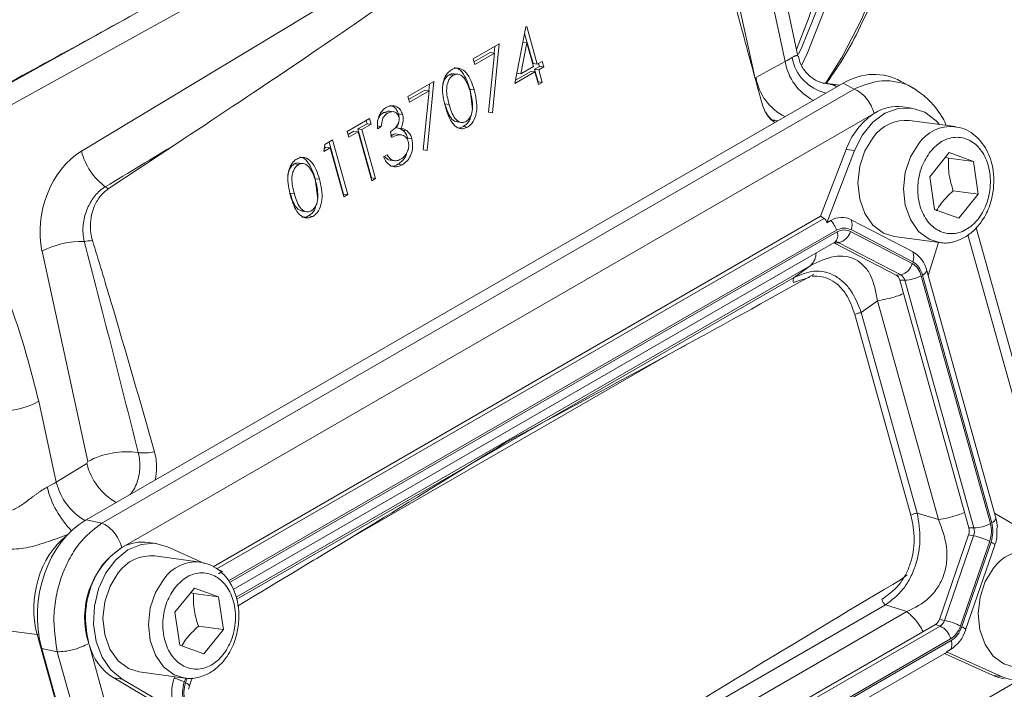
# Model space of a CAD drawing. Header units: inches. Extents: x 0.3 to 33.9, y 0.2 to 21.6.
# Tile 20 of 23: x 30.6 to 32.2, y 17.6 to 18.7. Entities that reach past the tile are written whole.
import ezdxf

# ---------------------------------------------------------------- set-up
doc = ezdxf.new("R2010")
doc.units = ezdxf.units.IN
doc.header["$MEASUREMENT"] = 0

msp = doc.modelspace()

# ---------------------------------------------------------------- linework, layer by layer
at = {"color": 8, "linetype": 'Continuous', "lineweight": 15}
for p, q in [((31.6879, 18.9125), (31.7597, 18.5818)), ((31.8702, 18.3557), (30.9099, 17.8014)), ((31.8896, 18.337), (30.9287, 17.7823)), ((31.8904, 18.3342), (30.9302, 17.7799)), ((32.237, 17.8288), (32.0973, 18.3297)), ((31.8482, 18.2807), (30.9406, 17.7567)), ((31.8226, 18.262), (30.9415, 17.7534)), ((31.8474, 18.2629), (31.8215, 18.2542)), ((31.6223, 18.1393), (31.1118, 17.8446)), ((30.6263, 17.6973), (30.6289, 17.697)), ((30.8609, 17.6287), (30.8586, 17.6222)), ((30.8632, 17.6284), (30.8607, 17.6212)), ((31.1323, 17.0217), (32.178, 17.6253))]:
    msp.add_line(p, q, dxfattribs=at)
at = {"color": 7, "linetype": 'Continuous', "lineweight": 15}
for p, q in [((31.128, 18.8363), (30.4691, 18.4708)), ((31.8287, 18.6122), (31.7967, 18.76)), ((30.6961, 18.4621), (31.1499, 18.7359)), ((31.8085, 18.6038), (31.7796, 18.7371)), ((30.4825, 18.5139), (30.7566, 18.666)), ((31.3811, 18.5689), (31.3987, 18.6587)), ((31.3966, 18.6483), (31.4099, 18.6005)), ((31.3987, 18.6587), (31.3999, 18.6594)), ((31.3999, 18.6594), (31.4166, 18.5996)), ((31.3152, 18.6079), (31.3566, 18.6318)), ((31.3566, 18.6318), (31.346, 18.5229)), ((31.4001, 18.6336), (31.3905, 18.5846)), ((31.3939, 18.6344), (31.4001, 18.6336)), ((31.4105, 18.5961), (31.4001, 18.6336)), ((31.3422, 18.6179), (31.3166, 18.6031)), ((31.3488, 18.6171), (31.3177, 18.5991)), ((31.3397, 18.5236), (31.3488, 18.6171)), ((31.3422, 18.6179), (31.3488, 18.6171)), ((31.3495, 18.6277), (31.3485, 18.6171)), ((31.3177, 18.5991), (31.3152, 18.6079)), ((31.4099, 18.6005), (31.4166, 18.5996)), ((31.4166, 18.5996), (31.4243, 18.6041)), ((31.4188, 18.6009), (31.4202, 18.5961)), ((31.4243, 18.6041), (31.4268, 18.5952)), ((31.7623, 18.5784), (31.8085, 18.6038)), ((31.2772, 18.583), (31.2838, 18.5821)), ((31.2913, 18.5836), (31.2847, 18.5845)), ((31.413, 18.5873), (31.3811, 18.5689)), ((31.4064, 18.5882), (31.3822, 18.5742)), ((31.3844, 18.5854), (31.3905, 18.5846)), ((31.3905, 18.5846), (31.4105, 18.5961)), ((31.4064, 18.5882), (31.413, 18.5873)), ((31.4202, 18.5961), (31.4124, 18.5916)), ((31.4124, 18.5916), (31.418, 18.5717)), ((31.4124, 18.5916), (31.419, 18.5908)), ((31.4185, 18.5674), (31.413, 18.5873)), ((31.4268, 18.5952), (31.419, 18.5908)), ((31.419, 18.5908), (31.4246, 18.5708)), ((31.4202, 18.5961), (31.4268, 18.5952)), ((31.9003, 18.5697), (30.7037, 17.879)), ((31.2119, 18.5483), (31.2532, 18.5721)), ((31.2532, 18.5721), (31.2426, 18.4632)), ((31.2461, 18.5681), (31.2451, 18.5575)), ((31.418, 18.5717), (31.4174, 18.5714)), ((31.418, 18.5717), (31.4246, 18.5708)), ((31.4246, 18.5708), (31.4185, 18.5674)), ((31.8944, 18.5663), (31.8681, 18.5699)), ((31.9003, 18.5697), (31.9174, 18.5603)), ((32.0099, 18.5622), (31.9912, 18.5725)), ((31.9174, 18.5603), (30.7282, 17.8738)), ((31.2389, 18.5583), (31.2132, 18.5435)), ((31.2455, 18.5574), (31.2144, 18.5394)), ((31.2364, 18.4639), (31.2455, 18.5574)), ((31.2389, 18.5583), (31.2455, 18.5574)), ((31.3104, 18.5597), (31.3143, 18.5275)), ((31.3104, 18.5597), (31.317, 18.5588)), ((31.2144, 18.5394), (31.2119, 18.5483)), ((31.2707, 18.5368), (31.2773, 18.5359)), ((31.948, 18.5209), (30.7611, 17.8357)), ((31.1825, 18.5254), (31.1738, 18.5233)), ((31.1738, 18.5233), (31.1804, 18.5224)), ((31.1891, 18.5245), (31.1805, 18.5257)), ((31.1972, 18.521), (31.2038, 18.5201)), ((31.3397, 18.5237), (31.346, 18.5229)), ((31.346, 18.5229), (31.3397, 18.5236)), ((32.0078, 18.5303), (31.9946, 18.5321)), ((31.1163, 18.4931), (31.1516, 18.5135)), ((31.1475, 18.5055), (31.1328, 18.4971)), ((31.1541, 18.5046), (31.1394, 18.4962)), ((31.1461, 18.5103), (31.1475, 18.5055)), ((31.1475, 18.5055), (31.1541, 18.5046)), ((31.1516, 18.5135), (31.1541, 18.5046)), ((31.2899, 18.5084), (31.2965, 18.5075)), ((32.0771, 18.5009), (32.0052, 18.5105)), ((31.1188, 18.4842), (31.1163, 18.4931)), ((31.1268, 18.4936), (31.1176, 18.4883)), ((31.1334, 18.4927), (31.1188, 18.4842)), ((31.1268, 18.4936), (31.1334, 18.4927)), ((31.1328, 18.4971), (31.1544, 18.4196)), ((31.1328, 18.4971), (31.1394, 18.4962)), ((31.155, 18.4152), (31.1334, 18.4927)), ((31.1394, 18.4962), (31.161, 18.4187)), ((31.1635, 18.5019), (31.1701, 18.501)), ((31.1701, 18.501), (31.1641, 18.4975)), ((31.1869, 18.4837), (31.1844, 18.4926)), ((31.1943, 18.4987), (31.2009, 18.4978)), ((31.2018, 18.4879), (31.1952, 18.4888)), ((31.1966, 18.4983), (31.1989, 18.4979)), ((31.1997, 18.4978), (31.2036, 18.4955)), ((31.2036, 18.4955), (31.2102, 18.4947)), ((31.2998, 18.5009), (31.2937, 18.4987)), ((31.2998, 18.5009), (31.3064, 18.5001)), ((30.8452, 18.4732), (30.7383, 18.4024)), ((31.0806, 18.4725), (31.093, 18.4797)), ((31.0876, 18.4765), (31.1105, 18.3942)), ((31.093, 18.4797), (31.1171, 18.3934)), ((31.2119, 18.4825), (31.2185, 18.4816)), ((31.0792, 18.4614), (31.0806, 18.4725)), ((31.0895, 18.4673), (31.0792, 18.4614)), ((31.0829, 18.4682), (31.0798, 18.4665)), ((31.0829, 18.4682), (31.0895, 18.4673)), ((31.1111, 18.3899), (31.0895, 18.4673)), ((31.2364, 18.4641), (31.2426, 18.4632)), ((31.2426, 18.4632), (31.2364, 18.4639)), ((31.8644, 18.3591), (31.9049, 18.4649)), ((31.9181, 18.4632), (31.8743, 18.3486)), ((31.9181, 18.4632), (31.9049, 18.4649)), ((32.0371, 18.4215), (32.0679, 18.4597)), ((32.0679, 18.4597), (32.1062, 18.4459)), ((31.0467, 18.4424), (31.0401, 18.4433)), ((31.1735, 18.4529), (31.1795, 18.4564)), ((31.1815, 18.4484), (31.1881, 18.4475)), ((31.1841, 18.4477), (31.1907, 18.4468)), ((32.0622, 18.4527), (32.0666, 18.4512)), ((32.1062, 18.4459), (32.0666, 18.4512)), ((32.1062, 18.4459), (32.1137, 18.394)), ((31.0326, 18.4418), (31.0392, 18.4409)), ((31.1964, 18.4413), (31.203, 18.4404)), ((31.0658, 18.4185), (31.0697, 18.3863)), ((31.0658, 18.4185), (31.0724, 18.4176)), ((31.1544, 18.4196), (31.1539, 18.4193)), ((31.1544, 18.4196), (31.161, 18.4187)), ((31.161, 18.4187), (31.155, 18.4152)), ((32.0447, 18.3696), (32.0371, 18.4215)), ((31.0261, 18.3956), (31.0327, 18.3948)), ((32.1137, 18.394), (32.0741, 18.3993)), ((31.1105, 18.3942), (31.11, 18.3939)), ((31.1105, 18.3942), (31.1171, 18.3934)), ((31.1171, 18.3934), (31.1111, 18.3899)), ((32.1137, 18.394), (32.083, 18.3559)), ((31.0453, 18.3672), (31.0519, 18.3663)), ((32.083, 18.3559), (32.0447, 18.3696)), ((31.8644, 18.3591), (30.9042, 17.8048)), ((31.0552, 18.3597), (31.0618, 18.3589)), ((31.8644, 18.3591), (31.8702, 18.3557)), ((31.8743, 18.3486), (31.8806, 18.3523)), ((32.0105, 18.3027), (31.9128, 18.3535)), ((32.0093, 18.2842), (31.9116, 18.3351)), ((32.0102, 18.287), (31.9126, 18.3379)), ((32.2553, 17.821), (32.1103, 18.3409)), ((30.9361, 17.7689), (31.887, 18.3179)), ((31.8863, 18.3166), (31.8935, 18.3173)), ((31.9912, 18.2665), (31.8935, 18.3173)), ((31.9806, 18.3272), (32.0526, 18.3175)), ((32.0344, 18.2652), (32.0506, 18.3178)), ((30.706, 17.9711), (30.6338, 18.3039)), ((31.8863, 18.3166), (31.8854, 18.317)), ((31.9839, 18.2657), (31.8863, 18.3166)), ((31.8226, 18.262), (31.8482, 18.2807)), ((32.0344, 18.2652), (32.0321, 18.2733)), ((31.9839, 18.2657), (31.9912, 18.2665)), ((31.9895, 18.2581), (31.9975, 18.258)), ((32.0988, 17.8663), (31.9895, 18.2581)), ((32.1067, 17.8662), (31.9975, 18.258)), ((32.1328, 17.8731), (32.0235, 18.2649)), ((32.135, 17.8743), (32.0257, 18.2661)), ((32.1392, 17.8896), (32.0344, 18.2653)), ((31.9287, 18.2068), (31.9543, 18.2254)), ((32.0508, 17.8792), (31.9543, 18.2254)), ((32.0072, 17.8864), (31.9188, 18.2035)), ((32.0171, 17.8897), (31.9287, 18.2068)), ((31.6428, 18.1505), (31.6527, 18.1559)), ((30.6287, 18.0664), (30.6564, 17.9387)), ((30.6564, 17.9387), (30.7048, 17.9679)), ((30.7048, 17.9679), (30.706, 17.9711)), ((32.0171, 17.8897), (32.0508, 17.8792)), ((32.1391, 17.8896), (32.1414, 17.8815)), ((32.2223, 17.8403), (32.1391, 17.8896)), ((30.7037, 17.879), (30.7282, 17.8738)), ((32.0988, 17.8663), (32.1067, 17.8662)), ((32.1432, 17.8531), (32.1432, 17.8665)), ((32.0523, 17.7214), (32.0984, 17.8553)), ((32.0602, 17.7199), (32.1063, 17.8537)), ((32.0984, 17.8553), (32.1063, 17.8537)), ((30.8146, 17.8415), (30.8014, 17.8433)), ((30.8907, 17.81), (30.8324, 17.8364)), ((32.0857, 17.711), (32.1318, 17.8449)), ((32.0877, 17.71), (32.1339, 17.8438)), ((32.0937, 17.7049), (32.1398, 17.8388)), ((30.8839, 17.812), (30.8119, 17.8217)), ((31.0536, 17.8093), (31.0639, 17.8155)), ((30.9191, 17.7972), (30.9118, 17.8005)), ((30.9191, 17.7972), (30.9128, 17.7936)), ((32.0015, 17.7919), (31.9923, 17.7849)), ((30.8439, 17.7327), (30.8746, 17.7708)), ((30.869, 17.7638), (30.8733, 17.7624)), ((30.9129, 17.7571), (30.8733, 17.7624)), ((30.8746, 17.7708), (30.9129, 17.7571)), ((30.9129, 17.7571), (30.9205, 17.7052)), ((31.0573, 17.2191), (31.967, 17.7443)), ((32.0008, 17.7338), (31.967, 17.7443)), ((30.8514, 17.6808), (30.8439, 17.7327)), ((31.0684, 17.1955), (32.0008, 17.7338)), ((30.6263, 17.6973), (30.4823, 17.7166)), ((30.9205, 17.7052), (30.8809, 17.7105)), ((31.0783, 17.1547), (32.0461, 17.7134)), ((31.0854, 17.1521), (32.0532, 17.7109)), ((32.0532, 17.7109), (32.0461, 17.7134)), ((32.0523, 17.7214), (32.0602, 17.7199)), ((30.8186, 17.008), (30.6263, 17.6973)), ((30.9205, 17.7052), (30.8897, 17.667)), ((30.7081, 17.6818), (30.8959, 17.0085)), ((30.8897, 17.667), (30.8514, 17.6808)), ((31.1021, 17.1318), (32.0699, 17.6905)), ((31.1029, 17.129), (32.0707, 17.6878)), ((30.6336, 17.6754), (30.658, 17.6702)), ((30.6336, 17.6754), (30.8248, 16.9896)), ((30.658, 17.6702), (30.8466, 16.9938)), ((31.1078, 17.1175), (32.0634, 17.6692)), ((32.137, 17.6328), (32.0604, 17.6674)), ((32.0698, 17.6738), (32.0635, 17.6702)), ((32.0635, 17.6702), (32.1502, 17.631)), ((30.7874, 17.6383), (30.8593, 17.6287)), ((32.1502, 17.631), (32.137, 17.6328)), ((30.7603, 17.6271), (30.7471, 17.6288)), ((30.824, 17.5832), (30.7471, 17.6288)), ((30.7603, 17.6271), (30.8435, 17.5777)), ((30.8435, 17.6308), (30.8428, 17.6286)), ((30.8667, 17.6162), (30.8712, 17.6291)), ((30.8655, 17.6108), (30.8667, 17.6162))]:
    msp.add_line(p, q, dxfattribs=at)
at = {"color": 8, "linetype": 'Continuous', "lineweight": 15, "flags": 128}
for points in [[(31.8207, 19.9041), (31.8618, 19.8067), (31.8982, 19.7088), (31.9298, 19.6109), (31.9563, 19.5135), (31.9777, 19.4171), (31.9939, 19.3222), (32.0047, 19.2292), (32.0101, 19.1387), (32.0101, 19.0511), (32.0047, 18.9668), (31.9939, 18.8864), (31.9777, 18.8101), (31.9563, 18.7384), (31.9298, 18.6716), (31.8982, 18.6102), (31.8724, 18.5693)], [(31.8264, 18.6229), (31.8463, 18.6747), (31.8677, 18.7463), (31.8838, 18.8226), (31.8946, 18.903), (31.9, 18.9872), (31.9, 19.0747), (31.8946, 19.1651), (31.8838, 19.258), (31.8677, 19.3528), (31.8463, 19.4491), (31.8198, 19.5465), (31.7884, 19.6443), (31.752, 19.742), (31.711, 19.8393)], [(32.0526, 18.3175), (32.0358, 18.3228), (32.0192, 18.3352), (32.0063, 18.3537), (31.9981, 18.3767), (31.9954, 18.4023), (31.9983, 18.4285), (32.0065, 18.4531), (32.0195, 18.4741)], [(30.8593, 17.6287), (30.8425, 17.6339), (30.8259, 17.6464), (30.813, 17.6649), (30.8049, 17.6879), (30.8021, 17.7135), (30.805, 17.7396), (30.8133, 17.7642), (30.8263, 17.7853)], [(30.8607, 17.6212), (30.863, 17.6199), (30.8648, 17.6187), (30.866, 17.6177), (30.8666, 17.6168), (30.8667, 17.6162)]]:
    msp.add_lwpolyline(points, dxfattribs=at)
at = {"color": 7, "linetype": 'Continuous', "lineweight": 15, "flags": 128}
for points in [[(31.7269, 19.8504), (31.7676, 19.7537), (31.8038, 19.6566), (31.835, 19.5594), (31.8614, 19.4627), (31.8826, 19.367), (31.8986, 19.2727), (31.9093, 19.1804), (31.9147, 19.0906), (31.9147, 19.0036), (31.9093, 18.9199), (31.8986, 18.84), (31.8826, 18.7642), (31.8614, 18.693), (31.835, 18.6267), (31.8297, 18.6152)], [(31.7347, 19.8519), (31.7758, 19.7544), (31.8122, 19.6564), (31.8438, 19.5583), (31.8703, 19.4608), (31.8917, 19.3643), (31.9079, 19.2692), (31.9187, 19.1762), (31.9241, 19.0855), (31.9241, 18.9978), (31.9187, 18.9134), (31.9079, 18.8328), (31.8917, 18.7564), (31.8703, 18.6846), (31.8438, 18.6177), (31.8348, 18.5986)], [(32.0525, 18.5042), (32.0471, 18.5102), (32.029, 18.5236), (32.0086, 18.5302), (31.9872, 18.5297), (31.9661, 18.522), (31.9468, 18.5077), (31.9305, 18.4877), (31.9181, 18.4632)], [(31.9806, 18.3272), (31.9638, 18.3324), (31.9472, 18.3449), (31.9343, 18.3634), (31.9262, 18.3863), (31.9234, 18.4119), (31.9263, 18.4381), (31.9346, 18.4627), (31.9476, 18.4838)], [(30.8324, 17.8364), (30.8117, 17.8418), (30.7903, 17.84), (30.7694, 17.8312), (30.7505, 17.8158), (30.7348, 17.7949), (30.7232, 17.7698), (30.7166, 17.7421), (30.7153, 17.7137), (30.7195, 17.6863), (30.7288, 17.6617), (30.7427, 17.6416), (30.7603, 17.6271)], [(32.1339, 17.8438), (32.1353, 17.843), (32.1366, 17.8422), (32.1377, 17.8415), (32.1386, 17.8408), (32.1393, 17.8402), (32.1397, 17.8397), (32.1399, 17.8392), (32.1398, 17.8388)], [(30.7874, 17.6383), (30.7706, 17.6436), (30.754, 17.656), (30.7411, 17.6745), (30.7329, 17.6975), (30.7302, 17.7231), (30.7331, 17.7493), (30.7413, 17.7739), (30.7543, 17.7949)], [(32.1707, 17.6457), (32.1539, 17.651), (32.1373, 17.6634), (32.1244, 17.6819), (32.1162, 17.7049), (32.1135, 17.7305), (32.1164, 17.7567), (32.1246, 17.7813), (32.1376, 17.8023)], [(32.0937, 17.7049), (32.0938, 17.7053), (32.0936, 17.7058), (32.0931, 17.7064), (32.0925, 17.707), (32.0916, 17.7077), (32.0905, 17.7084), (32.0892, 17.7092), (32.0877, 17.71)]]:
    msp.add_lwpolyline(points, dxfattribs=at)
at = {"color": 8, "linetype": 'Continuous', "lineweight": 15}
for centre, radius, start, end in [((31.8921, 18.6176), 0.0847, 189.3937, 242.5585), ((31.8889, 18.6229), 0.0708, 190.5151, 256.9713), ((31.8454, 18.592), 0.0841, 189.2751, 243.7411), ((32.0712, 18.4383), 0.0629, 85.333, 145.257), ((31.8772, 18.3284), 0.0144, 313.0806, 23.6391), ((31.8893, 18.3092), 0.0092, 62.2561, 97.8212), ((30.7976, 17.9897), 0.0954, 193.2426, 240.9324), ((30.7861, 17.9661), 0.1484, 193.9093, 224.7042), ((30.7499, 17.9609), 0.0961, 193.3568, 239.9137), ((30.878, 17.7494), 0.0629, 85.333, 145.257)]:
    msp.add_arc(centre, radius, start, end, dxfattribs=at)
at = {"color": 7, "linetype": 'Continuous', "lineweight": 15}
for centre, radius, start, end in [((32.0123, 18.4269), 0.1139, 124.3243, 160.466), ((31.9864, 18.464), 0.0686, 83.1044, 122.8418), ((31.9992, 18.448), 0.0628, 84.5107, 145.3021), ((30.7957, 18.4879), 0.1029, 194.5163, 233.0143), ((30.6923, 18.3463), 0.0725, 50.6601, 55.0705), ((31.8978, 18.3243), 0.0329, 62.8785, 121.6138), ((31.8559, 18.3274), 0.035, 15.9069, 45.2449), ((31.8923, 18.346), 0.0219, 338.2754, 20.1899), ((31.8874, 18.3417), 0.0251, 284.1172, 344.7011), ((30.6974, 18.1814), 0.138, 88.7772, 117.4616), ((30.6919, 18.4453), 0.1262, 273.8328, 279.8406), ((31.9899, 18.2951), 0.0219, 338.2754, 20.1899), ((31.9872, 18.2628), 0.0461, 13.1609, 59.7478), ((31.9851, 18.2908), 0.0251, 284.1172, 344.7011), ((32.0225, 18.2754), 0.00985, 288.9793, 347.782), ((31.9779, 18.2554), 0.0119, 13.1609, 59.7478), ((31.9844, 18.2549), 0.0134, 13.1609, 59.7478), ((31.9967, 18.3134), 0.0554, 270.7532, 298.9139), ((30.5654, 18.1839), 0.1335, 260.6003, 298.3066), ((30.7674, 17.8564), 0.1301, 81.8142, 118.1143), ((30.794, 18.0897), 0.1049, 265.5542, 279.6953), ((32.0806, 17.8615), 0.0189, 340.8497, 14.9532), ((32.0863, 17.8607), 0.0212, 340.8497, 14.9532), ((32.106, 17.9216), 0.0554, 270.7532, 298.9139), ((32.1318, 17.8836), 0.00985, 288.9793, 347.782), ((32.0756, 17.8634), 0.0683, 2.7901, 15.4186), ((32.0849, 17.751), 0.1049, 63.4662, 78.2457), ((30.8346, 17.7245), 0.1334, 124.0074, 197.9698), ((30.7931, 17.7763), 0.0675, 82.9377, 118.2777), ((30.8059, 17.7592), 0.0628, 84.5107, 145.3021), ((32.1892, 17.7666), 0.0628, 84.5107, 145.3021), ((32.0382, 17.7258), 0.0147, 302.2718, 342.7161), ((32.0444, 17.7248), 0.0165, 302.2718, 342.7161), ((32.0402, 17.6831), 0.0307, 14.0116, 64.7901), ((32.0388, 17.6172), 0.1049, 63.4662, 78.2457), ((32.0395, 17.7218), 0.0568, 302.2718, 342.7161), ((30.7973, 17.7066), 0.0926, 195.5492, 237.1312), ((32.0543, 17.6818), 0.0175, 332.8192, 20.0046), ((32.1633, 17.6906), 0.0636, 245.5787, 262.319), ((32.1768, 17.6941), 0.0685, 247.1472, 306.9208), ((30.9117, 17.6047), 0.073, 160.8497, 194.9532), ((30.8128, 17.5308), 0.1022, 63.3872, 72.9812)]:
    msp.add_arc(centre, radius, start, end, dxfattribs=at)
for centre, major_axis, ratio, start_param, end_param in [((30.3453, 18.2158), (1.0999, 0.6937), 0.041726, 5.157663, 5.53542), ((31.7666, 18.6039), (0.0604, 0.0165), 0.233034, 5.414892, 5.703617), ((31.9373, 18.4229), (0.0252, 0.1595), 0.72645, 6.025237, 6.814436), ((18.8105, 11.2549), (27.2039, 16.446), 0.001716, 5.165053, 5.169612), ((30.7232, 18.3535), (0.0325, 0.1186), 0.730981, 0.654982, 2.190872), ((31.8571, 18.3281), (0.0126, 0.0279), 0.440898, 5.715941, 6.239631), ((30.7666, 17.8623), (-0.3063, 1.2427), 0.037761, 4.802116, 5.079784), ((31.144, 17.9457), (1.2307, 0.6478), 0.039805, 4.871764, 5.305992), ((31.5505, 18.1803), (1.2002, 0.7569), 0.03824, 4.157286, 4.532989), ((30.6175, 17.9406), (0.0588, 0.0232), 0.305579, 5.01867, 5.307395), ((30.7475, 17.7361), (0.0165, 0.1565), 0.765276, 0.507814, 2.048452), ((31.3214, 17.3095), (1.2002, 0.7569), 0.03824, 0.953773, 1.391397), ((32.0381, 17.6788), (0.0256, -0.0093), 0.127893, 6.17654, 6.455965)]:
    msp.add_ellipse(centre, major_axis=major_axis, ratio=ratio, start_param=start_param, end_param=end_param, dxfattribs=at)
at = {"color": 8, "linetype": 'Continuous', "lineweight": 15}
msp.add_ellipse((30.7162, 17.7481), major_axis=(0.0183, 0.1237), ratio=0.756334, start_param=0.665537, end_param=2.103333, dxfattribs=at)
at = {"color": 7, "linetype": 'Continuous', "lineweight": 15}
for points, knots in [([(31.8735, 18.5691), (31.881, 18.5799), (31.8995, 18.6062), (31.9249, 18.6529), (31.95, 18.7083), (31.9712, 18.7674), (31.9887, 18.8299), (32.0023, 18.8955), (32.0119, 18.9641), (32.0177, 19.0352), (32.0195, 19.1087), (32.0174, 19.1843), (32.0114, 19.2616), (32.0016, 19.3405), (31.988, 19.4204), (31.9707, 19.5012), (31.9499, 19.5824), (31.9256, 19.6635), (31.8983, 19.744), (31.8681, 19.8228), (31.8452, 19.8787), (31.8317, 19.9079), (31.8298, 19.9119)], [0, 0, 0, 0, 0.0367343, 0.0902656, 0.1438743, 0.1975372, 0.2512309, 0.3049341, 0.3586288, 0.4123001, 0.4659327, 0.5195133, 0.5730294, 0.6264648, 0.6797966, 0.7329904, 0.7859909, 0.8387039, 0.8909542, 0.9423763, 0.992063, 1, 1, 1, 1]), ([(30.8041, 19.0992), (30.7759, 19.0824), (30.6351, 18.9985), (30.4421, 18.8807), (30.2254, 18.7446), (30.1218, 18.6742), (30.07, 18.6391)], [0, 0, 0, 0, 0.114153, 0.570777, 0.785343, 1, 1, 1, 1]), ([(31.7711, 18.5402), (31.7696, 18.5455), (31.7586, 18.5855), (31.728, 18.6983), (31.7001, 18.8065), (31.6812, 18.8797)], [0, 0, 0, 0, 0.0467735, 0.3555451, 1, 1, 1, 1]), ([(30.4897, 18.521), (30.5183, 18.5363), (30.6426, 18.6029), (30.7664, 18.6715), (30.8618, 18.7244)], [0, 0, 0, 0, 0.2297207, 1, 1, 1, 1]), ([(31.8681, 18.5697), (31.8681, 18.5697), (31.8686, 18.5696), (31.867, 18.5699), (31.8623, 18.5714), (31.8528, 18.5759), (31.8417, 18.5854), (31.8325, 18.5982), (31.8303, 18.6081), (31.8293, 18.6124)], [0, 0, 0, 0, 0.001874, 0.114426, 0.224923, 0.385903, 0.595998, 0.828373, 1, 1, 1, 1]), ([(31.2713, 18.5324), (31.2687, 18.5429), (31.2654, 18.556), (31.2681, 18.5726), (31.271, 18.5802), (31.2754, 18.5868), (31.2792, 18.5895), (31.2811, 18.5908)], [0, 0, 0, 0, 0.498702, 0.624177, 0.749467, 0.874745, 1, 1, 1, 1]), ([(31.2772, 18.583), (31.2757, 18.5819), (31.2727, 18.5797), (31.2695, 18.5743), (31.2675, 18.5688), (31.2672, 18.5651), (31.267, 18.5636)], [0, 0, 0, 0, 0.270235, 0.540773, 0.810925, 1, 1, 1, 1]), ([(31.2838, 18.5821), (31.2823, 18.581), (31.2793, 18.5788), (31.2761, 18.5734), (31.274, 18.5673), (31.2725, 18.5542), (31.2752, 18.5441), (31.2773, 18.5359)], [0, 0, 0, 0, 0.125139, 0.250418, 0.375519, 0.500847, 1, 1, 1, 1]), ([(31.2847, 18.5842), (31.2838, 18.5844), (31.2813, 18.5849), (31.2788, 18.5837), (31.2772, 18.583)], [0, 0, 0, 0, 0.360781, 1, 1, 1, 1]), ([(31.2811, 18.5908), (31.2831, 18.5917), (31.2872, 18.5936), (31.2957, 18.5933), (31.3088, 18.5841), (31.3137, 18.5689), (31.317, 18.5588)], [0, 0, 0, 0, 0.1256, 0.251197, 0.500581, 1, 1, 1, 1]), ([(31.3109, 18.5553), (31.3084, 18.5632), (31.3047, 18.575), (31.2951, 18.5832), (31.2886, 18.5841), (31.2854, 18.5827), (31.2838, 18.5821)], [0, 0, 0, 0, 0.500072, 0.749021, 0.874598, 1, 1, 1, 1]), ([(31.2855, 18.5939), (31.286, 18.5939), (31.2906, 18.5939), (31.3021, 18.5844), (31.3071, 18.5696), (31.3104, 18.5597)], [0, 0, 0, 0, 0.036571, 0.357435, 1, 1, 1, 1]), ([(31.317, 18.5588), (31.3195, 18.5482), (31.3232, 18.5324), (31.3181, 18.5128), (31.3122, 18.5041), (31.3083, 18.5014), (31.3064, 18.5001)], [0, 0, 0, 0, 0.4994065, 0.7487427, 0.8743724, 1, 1, 1, 1]), ([(31.3144, 18.5322), (31.3142, 18.5366), (31.3137, 18.5446), (31.3118, 18.5521), (31.3109, 18.5553)], [0, 0, 0, 0, 0.5595988, 1, 1, 1, 1]), ([(32.0628, 18.5028), (32.0625, 18.5036), (32.059, 18.5132), (32.0482, 18.5287), (32.0311, 18.5486), (32.017, 18.5577), (32.01, 18.5622)], [0, 0, 0, 0, 0.0292, 0.354176, 0.676841, 1, 1, 1, 1]), ([(31.2707, 18.5368), (31.273, 18.529), (31.2765, 18.5172), (31.2854, 18.5089), (31.2892, 18.5087), (31.2899, 18.5086)], [0, 0, 0, 0, 0.623972, 0.934273, 1, 1, 1, 1]), ([(31.2773, 18.5359), (31.2796, 18.5279), (31.2831, 18.5159), (31.2928, 18.5078), (31.2994, 18.507), (31.3025, 18.5084), (31.3041, 18.509)], [0, 0, 0, 0, 0.500291, 0.749086, 0.874606, 1, 1, 1, 1]), ([(31.7922, 18.5073), (31.7902, 18.5086), (31.7828, 18.5135), (31.7758, 18.5258), (31.7722, 18.5367), (31.7711, 18.5402)], [0, 0, 0, 0, 0.196628, 0.7394815, 1, 1, 1, 1]), ([(31.1641, 18.4975), (31.1639, 18.5013), (31.1636, 18.5088), (31.1667, 18.5191), (31.1717, 18.5269), (31.1758, 18.5298), (31.1779, 18.5312)], [0, 0, 0, 0, 0.280288, 0.55968, 0.779747, 1, 1, 1, 1]), ([(31.1738, 18.5233), (31.1721, 18.5221), (31.1687, 18.5198), (31.1666, 18.5156), (31.1656, 18.5135)], [0, 0, 0, 0, 0.511437, 1, 1, 1, 1]), ([(31.1804, 18.5224), (31.1787, 18.5212), (31.1753, 18.5189), (31.171, 18.5113), (31.1704, 18.5049), (31.1701, 18.501)], [0, 0, 0, 0, 0.280636, 0.560364, 1, 1, 1, 1]), ([(31.1779, 18.5312), (31.1807, 18.5324), (31.1863, 18.5348), (31.1944, 18.533), (31.2006, 18.5279), (31.2027, 18.5227), (31.2038, 18.5201)], [0, 0, 0, 0, 0.280085, 0.559868, 0.780099, 1, 1, 1, 1]), ([(31.1977, 18.5167), (31.1967, 18.5187), (31.1948, 18.5229), (31.1881, 18.5255), (31.1833, 18.5236), (31.1804, 18.5224)], [0, 0, 0, 0, 0.278859, 0.560074, 1, 1, 1, 1]), ([(31.183, 18.5341), (31.1847, 18.5339), (31.1888, 18.5335), (31.194, 18.5287), (31.1961, 18.5236), (31.1972, 18.521)], [0, 0, 0, 0, 0.2826758, 0.6416068, 1, 1, 1, 1]), ([(31.1972, 18.521), (31.1977, 18.5189), (31.1984, 18.5166), (31.1981, 18.5141), (31.1981, 18.5137)], [0, 0, 0, 0, 0.869559, 1, 1, 1, 1]), ([(31.2038, 18.5201), (31.2042, 18.5181), (31.2051, 18.5139), (31.2045, 18.5059), (31.2022, 18.5009), (31.2009, 18.4978)], [0, 0, 0, 0, 0.280508, 0.560792, 1, 1, 1, 1]), ([(31.3064, 18.5001), (31.3044, 18.4991), (31.3004, 18.4973), (31.292, 18.4977), (31.2828, 18.5044), (31.2758, 18.5175), (31.2728, 18.5275), (31.2713, 18.5324)], [0, 0, 0, 0, 0.125181, 0.250351, 0.498778, 0.748946, 1, 1, 1, 1]), ([(31.3041, 18.509), (31.3059, 18.5104), (31.3094, 18.5131), (31.3137, 18.5213), (31.3141, 18.528), (31.3144, 18.5322)], [0, 0, 0, 0, 0.280257, 0.560781, 1, 1, 1, 1]), ([(31.7901, 18.5108), (31.7898, 18.5108), (31.789, 18.5109), (31.7851, 18.5137), (31.7804, 18.5184), (31.7781, 18.5234), (31.7777, 18.5244)], [0, 0, 0, 0, 0.270291, 0.609817, 0.920436, 1, 1, 1, 1]), ([(31.1844, 18.4926), (31.1881, 18.4952), (31.1936, 18.4992), (31.1978, 18.5075), (31.1985, 18.5129), (31.198, 18.5154), (31.1977, 18.5167)], [0, 0, 0, 0, 0.499418, 0.749016, 0.874544, 1, 1, 1, 1]), ([(31.1978, 18.5088), (31.1978, 18.5086), (31.1975, 18.505), (31.1958, 18.5018), (31.1943, 18.4987)], [0, 0, 0, 0, 0.0591168, 1, 1, 1, 1]), ([(31.3116, 18.5183), (31.3111, 18.516), (31.31, 18.511), (31.3055, 18.505), (31.3017, 18.5023), (31.2998, 18.5009)], [0, 0, 0, 0, 0.291674, 0.64584, 1, 1, 1, 1]), ([(31.1951, 18.4888), (31.1951, 18.4888), (31.1919, 18.4903), (31.1883, 18.4881), (31.1848, 18.4859)], [0, 0, 0, 0, 0.021351, 1, 1, 1, 1]), ([(31.2127, 18.4774), (31.2121, 18.4789), (31.2111, 18.4818), (31.2075, 18.486), (31.1992, 18.4898), (31.1918, 18.4862), (31.1869, 18.4837)], [0, 0, 0, 0, 0.125587, 0.251191, 0.500605, 1, 1, 1, 1]), ([(31.2009, 18.4978), (31.2027, 18.4977), (31.206, 18.4974), (31.2089, 18.4955), (31.2102, 18.4947)], [0, 0, 0, 0, 0.559795, 1, 1, 1, 1]), ([(31.2036, 18.4955), (31.2056, 18.4936), (31.2092, 18.4903), (31.2111, 18.4849), (31.2119, 18.4825)], [0, 0, 0, 0, 0.559419, 1, 1, 1, 1]), ([(31.2102, 18.4947), (31.2122, 18.4928), (31.2158, 18.4894), (31.2177, 18.484), (31.2185, 18.4816)], [0, 0, 0, 0, 0.5594191, 1, 1, 1, 1]), ([(32.1373, 18.3995), (32.1379, 18.4079), (32.1388, 18.4197), (32.1365, 18.4365), (32.1332, 18.45), (32.1268, 18.4647), (32.1178, 18.4782), (32.1059, 18.4896), (32.0918, 18.498), (32.0813, 18.4998), (32.0762, 18.5007)], [0, 0, 0, 0, 0.1767978, 0.2462756, 0.3607949, 0.4782036, 0.6033707, 0.7342089, 0.8715353, 1, 1, 1, 1]), ([(31.2006, 18.4493), (31.2029, 18.4508), (31.2075, 18.4539), (31.2118, 18.4616), (31.2139, 18.47), (31.2131, 18.4749), (31.2127, 18.4774)], [0, 0, 0, 0, 0.2805991, 0.5601509, 0.7803026, 1, 1, 1, 1]), ([(31.2185, 18.4816), (31.2192, 18.4771), (31.2206, 18.4681), (31.2169, 18.4551), (31.2106, 18.4456), (31.2055, 18.4421), (31.203, 18.4404)], [0, 0, 0, 0, 0.279304, 0.558838, 0.779277, 1, 1, 1, 1]), ([(32.0379, 18.4615), (32.0439, 18.4676), (32.0531, 18.4769), (32.0679, 18.4828), (32.0797, 18.4845), (32.0914, 18.4829), (32.1054, 18.477), (32.12, 18.4631), (32.1293, 18.4427), (32.1328, 18.4236), (32.1331, 18.408), (32.131, 18.3924), (32.1254, 18.3733), (32.1138, 18.3528), (32.0976, 18.3388), (32.0829, 18.3327), (32.0711, 18.331), (32.0594, 18.3326), (32.0454, 18.3386), (32.0308, 18.3524), (32.0215, 18.3729), (32.018, 18.3919), (32.0177, 18.4075), (32.0198, 18.4231), (32.0253, 18.4424), (32.033, 18.454), (32.0379, 18.4615)], [0, 0, 0, 0, 0.059864, 0.09209, 0.125, 0.15791, 0.190136, 0.25, 0.309864, 0.34209, 0.375, 0.40791, 0.440136, 0.5, 0.559864, 0.59209, 0.625, 0.65791, 0.690136, 0.75, 0.809864, 0.84209, 0.875, 0.90791, 0.940136, 1, 1, 1, 1]), ([(30.4691, 18.4708), (30.4848, 18.4396), (30.5164, 18.3771), (30.5602, 18.2795), (30.6002, 18.1774), (30.6192, 18.1035), (30.6287, 18.0664)], [0, 0, 0, 0, 0.247523, 0.495355, 0.746644, 1, 1, 1, 1]), ([(31.2108, 18.4608), (31.2104, 18.459), (31.2092, 18.4537), (31.2039, 18.4466), (31.1989, 18.443), (31.1964, 18.4413)], [0, 0, 0, 0, 0.199692, 0.599588, 1, 1, 1, 1]), ([(31.0267, 18.3912), (31.0241, 18.4017), (31.0208, 18.4148), (31.0235, 18.4314), (31.0264, 18.439), (31.0308, 18.4456), (31.0346, 18.4483), (31.0365, 18.4496)], [0, 0, 0, 0, 0.498702, 0.6241765, 0.7494675, 0.8747453, 1, 1, 1, 1]), ([(31.0401, 18.443), (31.0392, 18.4432), (31.0367, 18.4437), (31.0342, 18.4425), (31.0326, 18.4418)], [0, 0, 0, 0, 0.360781, 1, 1, 1, 1]), ([(31.0365, 18.4496), (31.0386, 18.4505), (31.0426, 18.4524), (31.0511, 18.4521), (31.0642, 18.4429), (31.0691, 18.4277), (31.0724, 18.4176)], [0, 0, 0, 0, 0.1256001, 0.2511969, 0.5005813, 1, 1, 1, 1]), ([(31.0663, 18.4141), (31.0638, 18.422), (31.0601, 18.4338), (31.0505, 18.442), (31.044, 18.4429), (31.0408, 18.4416), (31.0392, 18.4409)], [0, 0, 0, 0, 0.500072, 0.749021, 0.874598, 1, 1, 1, 1]), ([(31.0409, 18.4527), (31.0414, 18.4527), (31.046, 18.4527), (31.0575, 18.4432), (31.0625, 18.4284), (31.0658, 18.4185)], [0, 0, 0, 0, 0.036571, 0.357435, 1, 1, 1, 1]), ([(31.203, 18.4404), (31.1998, 18.4389), (31.1935, 18.4361), (31.1844, 18.4385), (31.1777, 18.4448), (31.1749, 18.4502), (31.1735, 18.4529)], [0, 0, 0, 0, 0.279886, 0.558979, 0.779263, 1, 1, 1, 1]), ([(31.1753, 18.4539), (31.1759, 18.453), (31.1776, 18.4505), (31.18, 18.4492), (31.1815, 18.4484)], [0, 0, 0, 0, 0.358787, 1, 1, 1, 1]), ([(31.1795, 18.4564), (31.1809, 18.4542), (31.1832, 18.4504), (31.1866, 18.4484), (31.1881, 18.4475)], [0, 0, 0, 0, 0.560694, 1, 1, 1, 1]), ([(31.1881, 18.4475), (31.1905, 18.447), (31.1947, 18.4463), (31.1988, 18.4484), (31.2006, 18.4493)], [0, 0, 0, 0, 0.558748, 1, 1, 1, 1]), ([(32.0666, 18.4512), (32.0665, 18.4422), (32.0663, 18.4252), (32.0716, 18.4075), (32.0741, 18.3993)], [0, 0, 0, 0, 0.5347467, 1, 1, 1, 1]), ([(31.0326, 18.4418), (31.0311, 18.4407), (31.0281, 18.4385), (31.0249, 18.4331), (31.0229, 18.4276), (31.0226, 18.4239), (31.0225, 18.4224)], [0, 0, 0, 0, 0.270235, 0.540773, 0.810925, 1, 1, 1, 1]), ([(31.0392, 18.4409), (31.0377, 18.4398), (31.0347, 18.4376), (31.0315, 18.4322), (31.0294, 18.4261), (31.0279, 18.413), (31.0306, 18.4029), (31.0327, 18.3948)], [0, 0, 0, 0, 0.125139, 0.250418, 0.375519, 0.500847, 1, 1, 1, 1]), ([(31.1964, 18.4413), (31.1932, 18.4395), (31.189, 18.4372), (31.1848, 18.4385), (31.1838, 18.4389)], [0, 0, 0, 0, 0.759527, 1, 1, 1, 1]), ([(31.0724, 18.4176), (31.0749, 18.407), (31.0786, 18.3912), (31.0735, 18.3716), (31.0676, 18.3629), (31.0637, 18.3602), (31.0618, 18.3589)], [0, 0, 0, 0, 0.4994065, 0.7487427, 0.8743724, 1, 1, 1, 1]), ([(31.0698, 18.391), (31.0696, 18.3954), (31.0691, 18.4034), (31.0672, 18.4109), (31.0663, 18.4141)], [0, 0, 0, 0, 0.559599, 1, 1, 1, 1]), ([(30.7004, 18.3194), (30.6996, 18.3237), (30.6978, 18.3347), (30.6993, 18.3522), (30.7049, 18.3713), (30.7143, 18.3886), (30.7252, 18.4001), (30.7321, 18.4046), (30.7338, 18.4057)], [0, 0, 0, 0, 0.1337925, 0.3499936, 0.507744, 0.714733, 0.929626, 1, 1, 1, 1]), ([(30.7383, 18.4024), (30.7338, 18.3986), (30.7247, 18.3911), (30.7151, 18.3734), (30.7101, 18.3533), (30.71, 18.335), (30.7125, 18.3248), (30.7135, 18.321)], [0, 0, 0, 0, 0.215697, 0.431707, 0.649625, 0.869325, 1, 1, 1, 1]), ([(31.0261, 18.3956), (31.0285, 18.3878), (31.0319, 18.376), (31.0408, 18.3677), (31.0447, 18.3675), (31.0453, 18.3674)], [0, 0, 0, 0, 0.623972, 0.934273, 1, 1, 1, 1]), ([(32.0741, 18.3993), (32.0671, 18.3927), (32.056, 18.3823), (32.0496, 18.3714), (32.0473, 18.3674)], [0, 0, 0, 0, 0.636847, 1, 1, 1, 1]), ([(32.0527, 18.3179), (32.0537, 18.3176), (32.061, 18.3158), (32.075, 18.3181), (32.0925, 18.325), (32.1075, 18.3365), (32.1188, 18.35), (32.1268, 18.3638), (32.1335, 18.3796), (32.1358, 18.3919), (32.1373, 18.3995)], [0, 0, 0, 0, 0.0257385, 0.1902359, 0.3413021, 0.4879184, 0.6322691, 0.7376818, 0.8367902, 1, 1, 1, 1]), ([(31.0618, 18.3589), (31.0598, 18.3579), (31.0558, 18.3561), (31.0474, 18.3565), (31.0382, 18.3632), (31.0312, 18.3763), (31.0282, 18.3863), (31.0267, 18.3912)], [0, 0, 0, 0, 0.125181, 0.250351, 0.498778, 0.748946, 1, 1, 1, 1]), ([(31.0327, 18.3948), (31.035, 18.3867), (31.0385, 18.3747), (31.0482, 18.3666), (31.0548, 18.3658), (31.058, 18.3672), (31.0596, 18.3678)], [0, 0, 0, 0, 0.500291, 0.749086, 0.874606, 1, 1, 1, 1]), ([(31.0596, 18.3678), (31.0613, 18.3692), (31.0648, 18.3719), (31.0691, 18.3801), (31.0696, 18.3869), (31.0698, 18.391)], [0, 0, 0, 0, 0.280257, 0.560781, 1, 1, 1, 1]), ([(31.067, 18.3771), (31.0666, 18.3748), (31.0655, 18.3698), (31.0609, 18.3638), (31.0571, 18.3611), (31.0552, 18.3597)], [0, 0, 0, 0, 0.291674, 0.64584, 1, 1, 1, 1]), ([(31.0552, 18.3597), (31.0532, 18.3588), (31.0497, 18.357), (31.0461, 18.3575), (31.0445, 18.3576)], [0, 0, 0, 0, 0.573378, 1, 1, 1, 1]), ([(30.7135, 18.321), (30.7233, 18.2888), (30.7569, 18.1778), (30.789, 18.0658), (30.8117, 17.9863)], [0, 0, 0, 0, 0.2906911, 1, 1, 1, 1]), ([(31.887, 18.3178), (31.8872, 18.3179), (31.8879, 18.3184), (31.8879, 18.3183), (31.888, 18.3183)], [0, 0, 0, 0, 0.345192, 1, 1, 1, 1]), ([(31.9543, 18.2254), (31.9518, 18.2395), (31.948, 18.2605), (31.9336, 18.2809), (31.9201, 18.2914), (31.9038, 18.2964), (31.8793, 18.2962), (31.8608, 18.287), (31.8482, 18.2807)], [0, 0, 0, 0, 0.257397, 0.381602, 0.5, 0.618394, 0.742603, 1, 1, 1, 1]), ([(31.9287, 18.2068), (31.9237, 18.2194), (31.9161, 18.2383), (31.8997, 18.2564), (31.8857, 18.2663), (31.8702, 18.2718), (31.8487, 18.2735), (31.833, 18.2666), (31.8226, 18.262)], [0, 0, 0, 0, 0.248977, 0.376059, 0.5, 0.623945, 0.751023, 1, 1, 1, 1]), ([(30.8117, 17.9863), (30.8134, 17.9784), (30.8164, 17.9639), (30.8138, 17.9487), (30.8126, 17.9418)], [0, 0, 0, 0, 0.546244, 1, 1, 1, 1]), ([(30.5825, 17.8933), (30.5837, 17.8935), (30.5862, 17.8941), (30.5901, 17.8957), (30.5941, 17.8977), (30.5982, 17.9002), (30.6024, 17.9029), (30.6066, 17.9059), (30.6109, 17.9092), (30.615, 17.9123), (30.6189, 17.9152), (30.6225, 17.9179), (30.6262, 17.9205), (30.6295, 17.9229), (30.6325, 17.9249), (30.6353, 17.9267), (30.6385, 17.9286), (30.6409, 17.9298), (30.642, 17.9304)], [0, 0, 0, 0, 0.07023, 0.141268, 0.214415, 0.28812, 0.361663, 0.435594, 0.510652, 0.586096, 0.643702, 0.701533, 0.760176, 0.819168, 0.857508, 0.895991, 0.94775, 1, 1, 1, 1]), ([(31.9613, 17.753), (31.9705, 17.7596), (31.9844, 17.7695), (31.9983, 17.7904), (32.0062, 17.8082), (32.0111, 17.8276), (32.0137, 17.8545), (32.0098, 17.8737), (32.0072, 17.8864)], [0, 0, 0, 0, 0.250062, 0.376147, 0.5, 0.62379, 0.749938, 1, 1, 1, 1]), ([(31.967, 17.7443), (31.9766, 17.7516), (31.9912, 17.7627), (32.0058, 17.7856), (32.0143, 17.805), (32.0197, 17.826), (32.023, 17.8551), (32.0195, 17.8759), (32.0171, 17.8897)], [0, 0, 0, 0, 0.248977, 0.376059, 0.5, 0.623945, 0.751023, 1, 1, 1, 1]), ([(30.7282, 17.8738), (30.7154, 17.8638), (30.6958, 17.8483), (30.6758, 17.816), (30.6636, 17.788), (30.6557, 17.7577), (30.6506, 17.7173), (30.6551, 17.6887), (30.658, 17.6702)], [0, 0, 0, 0, 0.2404185, 0.3711732, 0.5, 0.6288301, 0.7595815, 1, 1, 1, 1]), ([(32.0008, 17.7338), (32.0133, 17.74), (32.0319, 17.7491), (32.0502, 17.7716), (32.0597, 17.7909), (32.0643, 17.8125), (32.0644, 17.8433), (32.0563, 17.8647), (32.0508, 17.8792)], [0, 0, 0, 0, 0.257397, 0.381602, 0.5, 0.618394, 0.742603, 1, 1, 1, 1]), ([(30.6767, 17.8568), (30.6755, 17.8563), (30.6632, 17.8515), (30.6392, 17.8426), (30.6072, 17.8333), (30.5882, 17.8324), (30.5783, 17.832)], [0, 0, 0, 0, 0.032981, 0.337416, 0.655229, 1, 1, 1, 1]), ([(32.1404, 17.841), (32.1407, 17.8417), (32.1422, 17.8455), (32.1427, 17.8497), (32.1432, 17.8531)], [0, 0, 0, 0, 0.184928, 1, 1, 1, 1]), ([(30.76, 17.835), (30.75, 17.8277), (30.7348, 17.8165), (30.7194, 17.7925), (30.7101, 17.7715), (30.7043, 17.7488), (30.701, 17.7185), (30.705, 17.6972), (30.7077, 17.6833)], [0, 0, 0, 0, 0.240853, 0.369278, 0.5, 0.630722, 0.759147, 1, 1, 1, 1]), ([(30.944, 17.7106), (30.9447, 17.7191), (30.9455, 17.7309), (30.9433, 17.7477), (30.9399, 17.7612), (30.9336, 17.7759), (30.9246, 17.7894), (30.9127, 17.8007), (30.8986, 17.8091), (30.8881, 17.811), (30.883, 17.8118)], [0, 0, 0, 0, 0.176798, 0.246276, 0.360795, 0.478204, 0.603371, 0.734209, 0.871535, 1, 1, 1, 1]), ([(30.8447, 17.7726), (30.8507, 17.7787), (30.8599, 17.7881), (30.8747, 17.794), (30.8865, 17.7957), (30.8982, 17.7941), (30.9121, 17.7881), (30.9268, 17.7743), (30.9361, 17.7538), (30.9395, 17.7348), (30.9399, 17.7192), (30.9378, 17.7036), (30.9322, 17.6845), (30.9206, 17.6639), (30.9044, 17.65), (30.8897, 17.6439), (30.8778, 17.6422), (30.8662, 17.6438), (30.8522, 17.6497), (30.8376, 17.6636), (30.8283, 17.684), (30.8248, 17.7031), (30.8245, 17.7187), (30.8266, 17.7343), (30.8321, 17.7535), (30.8397, 17.7651), (30.8447, 17.7726)], [0, 0, 0, 0, 0.0598642, 0.0920902, 0.125, 0.1579098, 0.1901358, 0.25, 0.3098642, 0.3420902, 0.375, 0.4079098, 0.4401358, 0.5, 0.5598642, 0.5920902, 0.625, 0.6579098, 0.6901358, 0.75, 0.8098642, 0.8420902, 0.875, 0.9079098, 0.9401358, 1, 1, 1, 1]), ([(30.8733, 17.7624), (30.8732, 17.7533), (30.873, 17.7363), (30.8784, 17.7187), (30.8809, 17.7105)], [0, 0, 0, 0, 0.5347467, 1, 1, 1, 1]), ([(30.8809, 17.7105), (30.8738, 17.7039), (30.8631, 17.6938), (30.8569, 17.6832), (30.8547, 17.6796)], [0, 0, 0, 0, 0.657356, 1, 1, 1, 1]), ([(30.8594, 17.629), (30.8604, 17.6288), (30.8678, 17.6269), (30.8817, 17.6292), (30.8993, 17.6361), (30.9143, 17.6477), (30.9256, 17.6611), (30.9335, 17.6749), (30.9402, 17.6908), (30.9426, 17.703), (30.944, 17.7106)], [0, 0, 0, 0, 0.025739, 0.190236, 0.341302, 0.487918, 0.632269, 0.737682, 0.83679, 1, 1, 1, 1])]:
    msp.add_open_spline(points, degree=3, knots=knots, dxfattribs=at)
at = {"color": 8, "linetype": 'Continuous', "lineweight": 15}
for points, knots in [([(31.8192, 18.61), (31.8199, 18.6104), (31.8212, 18.6113), (31.8229, 18.6122), (31.8244, 18.6128), (31.8256, 18.6132), (31.8267, 18.6133), (31.8276, 18.6132), (31.8283, 18.6129), (31.8287, 18.6125), (31.8287, 18.6123), (31.8287, 18.6122)], [0, 0, 0, 0, 0.110193, 0.221578, 0.336208, 0.451739, 0.539295, 0.679133, 0.819854, 0.962903, 1, 1, 1, 1]), ([(31.8681, 18.5698), (31.869, 18.5697), (31.8715, 18.5693), (31.8754, 18.5687), (31.8802, 18.5678), (31.8836, 18.5669), (31.8861, 18.566), (31.8877, 18.5652), (31.889, 18.5643), (31.8892, 18.5636), (31.8893, 18.5634)], [0, 0, 0, 0, 0.075048, 0.226571, 0.378675, 0.609868, 0.687251, 0.811124, 0.935463, 1, 1, 1, 1]), ([(32.0102, 18.5617), (32.0094, 18.5622), (32.0021, 18.5675), (31.9857, 18.572), (31.9552, 18.5755), (31.9323, 18.5663), (31.9174, 18.5603)], [0, 0, 0, 0, 0.028829, 0.279061, 0.533025, 1, 1, 1, 1]), ([(31.7903, 18.5114), (31.7921, 18.5105), (31.7942, 18.5094), (31.7965, 18.5099), (31.7968, 18.51)], [0, 0, 0, 0, 0.848677, 1, 1, 1, 1]), ([(31.8482, 18.2807), (31.8503, 18.283), (31.8544, 18.2877), (31.8571, 18.2951), (31.8572, 18.3), (31.8572, 18.3007)], [0, 0, 0, 0, 0.463859, 0.927719, 1, 1, 1, 1]), ([(31.9188, 18.2035), (31.9145, 18.2153), (31.9081, 18.2329), (31.8934, 18.2499), (31.8805, 18.259), (31.8662, 18.2643), (31.8562, 18.2642), (31.8511, 18.2641)], [0, 0, 0, 0, 0.3334428, 0.5015707, 0.6667214, 0.8317877, 1, 1, 1, 1]), ([(31.9543, 18.2254), (31.9592, 18.2263), (31.9691, 18.2279), (31.9835, 18.2319), (31.9918, 18.2352), (31.9955, 18.2367)], [0, 0, 0, 0, 0.358746, 0.717491, 1, 1, 1, 1]), ([(30.7729, 17.9189), (30.775, 17.9214), (30.7797, 17.9271), (30.7854, 17.9409), (30.7893, 17.959), (30.7884, 17.9751), (30.7863, 17.9833), (30.7859, 17.9852)], [0, 0, 0, 0, 0.1499444, 0.3326658, 0.6245887, 0.9165101, 1, 1, 1, 1]), ([(32.0508, 17.8792), (32.0558, 17.88), (32.0657, 17.8817), (32.0801, 17.8857), (32.0884, 17.889), (32.092, 17.8904)], [0, 0, 0, 0, 0.358746, 0.717491, 1, 1, 1, 1]), ([(32.0263, 17.702), (32.0246, 17.7053), (32.0204, 17.7133), (32.0115, 17.7245), (32.0043, 17.7307), (32.0008, 17.7338)], [0, 0, 0, 0, 0.265734, 0.632867, 1, 1, 1, 1])]:
    msp.add_open_spline(points, degree=3, knots=knots, dxfattribs=at)
at = {"color": 7, "linetype": 'Continuous', "lineweight": 15}
for points in [[(31.9492, 18.5216), (31.9477, 18.5259), (31.9447, 18.5344), (31.9368, 18.5462), (31.9273, 18.5556), (31.9207, 18.5588), (31.9174, 18.5603)], [(31.8896, 18.337), (31.8935, 18.3387), (31.9013, 18.342), (31.9088, 18.3393), (31.9126, 18.3379)], [(31.8904, 18.3342), (31.894, 18.3358), (31.9012, 18.3388), (31.9081, 18.3363), (31.9116, 18.3351)], [(32.0102, 18.287), (32.0137, 18.2847), (32.0205, 18.2799), (32.024, 18.2707), (32.0257, 18.2661)], [(32.0093, 18.2842), (32.0124, 18.282), (32.0188, 18.2776), (32.0219, 18.2691), (32.0235, 18.2649)], [(31.8215, 18.2542), (31.8213, 18.2551), (31.8209, 18.2567), (31.821, 18.2589), (31.8215, 18.2608), (31.8223, 18.2616), (31.8226, 18.262)], [(31.9188, 18.2035), (31.9195, 18.2039), (31.9209, 18.2047), (31.9234, 18.2056), (31.9261, 18.2064), (31.9278, 18.2066), (31.9287, 18.2068)], [(32.0072, 17.8864), (32.0079, 17.8868), (32.0093, 17.8875), (32.0119, 17.8885), (32.0145, 17.8892), (32.0163, 17.8895), (32.0171, 17.8897)], [(30.7282, 17.8738), (30.7314, 17.8722), (30.738, 17.8691), (30.7475, 17.8596), (30.7555, 17.8479), (30.7584, 17.8394), (30.7599, 17.8351)], [(32.1328, 17.8731), (32.1337, 17.8684), (32.1355, 17.8591), (32.133, 17.8496), (32.1318, 17.8449)], [(32.135, 17.8743), (32.1359, 17.8693), (32.1379, 17.8592), (32.1352, 17.8489), (32.1339, 17.8438)], [(31.967, 17.7443), (31.9664, 17.7448), (31.9651, 17.7459), (31.9635, 17.748), (31.9621, 17.7505), (31.9616, 17.7521), (31.9613, 17.753)], [(32.0857, 17.711), (32.0838, 17.7067), (32.0799, 17.6979), (32.0733, 17.693), (32.0699, 17.6905)], [(32.0877, 17.71), (32.0857, 17.7052), (32.0815, 17.6957), (32.0743, 17.6904), (32.0707, 17.6878)], [(30.7076, 17.6833), (30.704, 17.6814), (30.6968, 17.6777), (30.6833, 17.6734), (30.6696, 17.6705), (30.6619, 17.6703), (30.658, 17.6702)], [(30.8575, 17.5917), (30.8566, 17.5968), (30.8547, 17.6069), (30.8573, 17.6171), (30.8586, 17.6222)], [(30.8597, 17.593), (30.8588, 17.5976), (30.857, 17.6069), (30.8595, 17.6164), (30.8607, 17.6212)]]:
    msp.add_open_spline(points, degree=3, dxfattribs=at)

doc.saveas('drawing.dxf')
